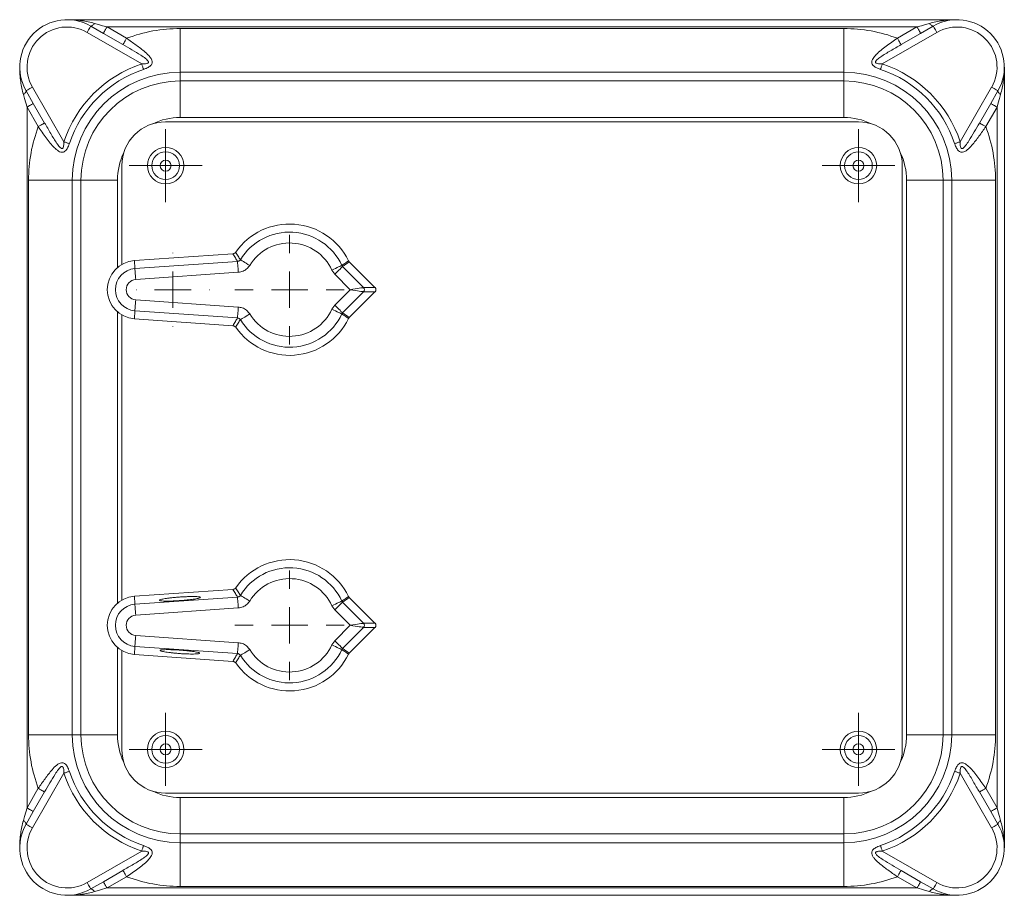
# Model space of a CAD drawing. Header units: millimetres. Extents: x -322 to 635, y -87 to 818.
# Tile 7 of 28: x -58 to 77, y -55 to 65. Entities that reach past the tile are written whole.
import ezdxf

# ---------------------------------------------------------------- set-up
doc = ezdxf.new("R2010")
doc.units = ezdxf.units.MM

# ---------------------------------------------------------------- blocks, each defined once
blk = doc.blocks.new('SW_CENTERMARKSYMBOL_18')
at = {"color": 0, "linetype": 'Continuous', "lineweight": 0}
for p, q in [((0, 2.5), (0, 5)), ((0, 0), (0, 2.5)), ((-2.5, 0), (-5, 0)), ((0, 0), (-2.5, 0)), ((0, 0), (0, -2.5)), ((0, 0), (2.5, 0)), ((2.5, 0), (5, 0)), ((0, -2.5), (0, -5))]:
    blk.add_line(p, q, dxfattribs=at)
blk = doc.blocks.new('SW_CENTERMARKSYMBOL_19')
at = {"color": 0, "linetype": 'Continuous', "lineweight": 0}
for p, q in [((0, 5), (0, 7.5)), ((0, 0), (0, 2.5)), ((-5, 0), (-7.5, 0)), ((0, 0), (-2.5, 0)), ((0, 0), (0, -2.5)), ((0, 0), (2.5, 0)), ((5, 0), (7.5, 0)), ((0, -5), (0, -7.5))]:
    blk.add_line(p, q, dxfattribs=at)
blk = doc.blocks.new('SW_CENTERMARKSYMBOL_20')
at = {"color": 0, "linetype": 'Continuous', "lineweight": 0}
for p, q in [((0, 5), (0, 7.5)), ((0, 0), (0, 2.5)), ((-5, 0), (-7.5, 0)), ((0, 0), (-2.5, 0)), ((0, 0), (0, -2.5)), ((0, 0), (2.5, 0)), ((5, 0), (7.5, 0)), ((0, -5), (0, -7.5))]:
    blk.add_line(p, q, dxfattribs=at)
blk = doc.blocks.new('SW_CENTERMARKSYMBOL_21')
at = {"color": 0, "linetype": 'Continuous', "lineweight": 0}
for p, q in [((0, 2.5), (0, 5)), ((0, 0), (0, 2.5)), ((-2.5, 0), (-5, 0)), ((0, 0), (-2.5, 0)), ((0, 0), (0, -2.5)), ((0, 0), (2.5, 0)), ((2.5, 0), (5, 0)), ((0, -2.5), (0, -5))]:
    blk.add_line(p, q, dxfattribs=at)
blk = doc.blocks.new('SW_CENTERMARKSYMBOL_22')
at = {"color": 0, "linetype": 'Continuous', "lineweight": 0}
for p, q in [((0, 2.5), (0, 5)), ((0, 0), (0, 2.5)), ((-2.5, 0), (-5, 0)), ((0, 0), (-2.5, 0)), ((0, 0), (0, -2.5)), ((0, 0), (2.5, 0)), ((2.5, 0), (5, 0)), ((0, -2.5), (0, -5))]:
    blk.add_line(p, q, dxfattribs=at)
blk = doc.blocks.new('SW_CENTERMARKSYMBOL_23')
at = {"color": 0, "linetype": 'Continuous', "lineweight": 0}
for p, q in [((0, 2.5), (0, 5)), ((0, 0), (0, 2.5)), ((-2.5, 0), (-5, 0)), ((0, 0), (-2.5, 0)), ((0, 0), (0, -2.5)), ((0, 0), (2.5, 0)), ((2.5, 0), (5, 0)), ((0, -2.5), (0, -5))]:
    blk.add_line(p, q, dxfattribs=at)
blk = doc.blocks.new('SW_CENTERMARKSYMBOL_25')
at = {"color": 0, "linetype": 'Continuous', "lineweight": 0}
for p, q in [((0, 5), (0, 5.05)), ((0, 0), (0, 2.5)), ((-5, 0), (-5.05, 0)), ((0, 0), (-2.5, 0)), ((0, 0), (0, -2.5)), ((0, 0), (2.5, 0)), ((5, 0), (5.05, 0)), ((0, -5), (0, -5.05))]:
    blk.add_line(p, q, dxfattribs=at)

msp = doc.modelspace()

# ---------------------------------------------------------------- linework, layer by layer
at = {"color": 7, "linetype": 'Continuous', "lineweight": 15}
for p, q in [((-51.46, 65.47), (70.54, 65.47)), ((-41.23, 59.41), (-48.71, 63.73)), ((-48.21, 64.6), (-46.49, 63.6)), ((-46.49, 63.6), (-43.81, 62.05)), ((-45.99, 64.47), (-43.31, 62.92)), ((65.06, 64.47), (-45.99, 64.47)), ((-35.96, 64.26), (-35.96, 58.26)), ((-35.96, 64.26), (55.04, 64.26)), ((55.04, 64.26), (55.04, 58.26)), ((67.79, 63.73), (60.3, 59.41)), ((62.38, 62.92), (65.06, 64.47)), ((62.88, 62.05), (65.56, 63.6)), ((65.56, 63.6), (67.29, 64.6)), ((-35.96, 57.07), (-35.96, 58.26)), ((55.04, 58.26), (-35.96, 58.26)), ((55.04, 57.07), (55.04, 58.26)), ((77.04, 58.97), (77.04, -48.03)), ((-35.96, 52.07), (-35.96, 57.07)), ((-35.96, 57.07), (55.04, 57.07)), ((55.04, 52.07), (55.04, 57.07)), ((-56.1, 54), (-57.09, 55.72)), ((-56.23, 56.22), (-51.91, 48.74)), ((70.98, 48.74), (75.3, 56.22)), ((76.17, 55.72), (75.17, 54)), ((-55.42, 50.81), (-56.96, 53.5)), ((-56.96, 53.5), (-56.96, -42.56)), ((-54.55, 51.31), (-56.1, 54)), ((75.17, 54), (73.62, 51.31)), ((76.04, 53.5), (74.49, 50.81)), ((76.04, -42.56), (76.04, 53.5)), ((-37.96, 51.47), (57.04, 51.47)), ((55.04, 52.07), (-35.96, 52.07)), ((-43.96, 31.93), (-43.96, 45.47)), ((63.04, 45.47), (63.04, -34.53)), ((-50.76, 43.47), (-56.76, 43.47)), ((-56.76, -32.53), (-56.76, 43.47)), ((-49.57, 43.47), (-50.76, 43.47)), ((-50.76, 43.47), (-50.76, -32.53)), ((-44.57, 43.47), (-49.57, 43.47)), ((-49.57, -32.53), (-49.57, 43.47)), ((63.64, -32.53), (63.64, 43.47)), ((68.64, 43.47), (63.64, 43.47)), ((68.64, 43.47), (68.64, -32.53)), ((68.64, 43.47), (69.83, 43.47)), ((69.83, -32.53), (69.83, 43.47)), ((75.83, 43.47), (69.83, 43.47)), ((75.83, 43.47), (75.83, -32.53)), ((-28.72, 33.4), (-42.24, 32.46)), ((-42.17, 31.36), (-42.24, 32.46)), ((-12.88, 32.42), (-12.78, 32.29)), ((-42.17, 31.36), (-28.1, 32.34)), ((-14.76, 30.58), (-15.15, 31.16)), ((-13.8, 31.78), (-13.7, 31.64)), ((-13.7, 31.64), (-10.81, 28.75)), ((-9.25, 28.75), (-12.78, 32.29)), ((-27.99, 30.85), (-42.06, 29.87)), ((-12.64, 28.47), (-14.76, 30.58)), ((-14.76, 26.35), (-12.64, 28.47)), ((-10.81, 28.75), (-9.25, 28.75)), ((-42.06, 27.07), (-27.99, 26.09)), ((-10.81, 28.19), (-13.7, 25.3)), ((-12.78, 24.65), (-9.25, 28.19)), ((-9.25, 28.19), (-10.81, 28.19)), ((-15.15, 25.78), (-14.76, 26.35)), ((-43.96, -14.07), (-43.96, 25)), ((-42.17, 25.58), (-42.24, 24.48)), ((-42.24, 24.48), (-28.72, 23.53)), ((-28.1, 24.6), (-42.17, 25.58)), ((-13.7, 25.3), (-13.8, 25.15)), ((-12.78, 24.65), (-12.88, 24.52)), ((-28.72, -12.6), (-42.24, -13.54)), ((-42.17, -14.64), (-42.24, -13.54)), ((-42.17, -14.64), (-28.1, -13.66)), ((-14.76, -15.42), (-15.15, -14.84)), ((-13.8, -14.22), (-13.7, -14.36)), ((-13.7, -14.36), (-10.81, -17.25)), ((-12.88, -13.58), (-12.78, -13.71)), ((-9.25, -17.25), (-12.78, -13.71)), ((-27.99, -15.15), (-42.06, -16.13)), ((-12.64, -17.53), (-14.76, -15.42)), ((-14.76, -19.65), (-12.64, -17.53)), ((-10.81, -17.25), (-9.25, -17.25)), ((-10.81, -17.81), (-13.7, -20.7)), ((-12.78, -21.35), (-9.25, -17.81)), ((-9.25, -17.81), (-10.81, -17.81)), ((-42.06, -18.93), (-27.99, -19.91)), ((-15.15, -20.22), (-14.76, -19.65)), ((-43.96, -34.53), (-43.96, -21)), ((-42.17, -20.42), (-42.24, -21.52)), ((-42.24, -21.52), (-28.72, -22.47)), ((-28.1, -21.4), (-42.17, -20.42)), ((-13.7, -20.7), (-13.8, -20.85)), ((-12.78, -21.35), (-12.88, -21.48)), ((-50.76, -32.53), (-56.76, -32.53)), ((-49.57, -32.53), (-50.76, -32.53)), ((-44.57, -32.53), (-49.57, -32.53)), ((68.64, -32.53), (63.64, -32.53)), ((68.64, -32.53), (69.83, -32.53)), ((75.83, -32.53), (69.83, -32.53)), ((-51.91, -37.8), (-56.23, -45.28)), ((75.3, -45.28), (70.98, -37.8)), ((-56.96, -42.56), (-55.42, -39.87)), ((-56.1, -43.06), (-54.55, -40.37)), ((73.62, -40.37), (75.17, -43.06)), ((74.49, -39.87), (76.04, -42.56)), ((57.04, -40.53), (-37.96, -40.53)), ((-35.96, -41.13), (55.04, -41.13)), ((-35.96, -46.13), (-35.96, -41.13)), ((55.04, -46.13), (55.04, -41.13)), ((-57.09, -44.78), (-56.1, -43.06)), ((75.17, -43.06), (76.17, -44.78)), ((55.04, -46.13), (-35.96, -46.13)), ((-35.96, -46.13), (-35.96, -47.32)), ((55.04, -46.13), (55.04, -47.32)), ((-48.71, -52.79), (-41.23, -48.47)), ((-35.96, -47.32), (55.04, -47.32)), ((-35.96, -47.32), (-35.96, -53.32)), ((55.04, -47.32), (55.04, -53.32)), ((60.3, -48.47), (67.79, -52.79)), ((-43.81, -51.12), (-46.49, -52.67)), ((65.56, -52.67), (62.88, -51.12)), ((-43.31, -51.98), (-45.99, -53.53)), ((65.06, -53.53), (62.38, -51.98)), ((-46.49, -52.67), (-48.21, -53.66)), ((-45.99, -53.53), (65.06, -53.53)), ((55.04, -53.32), (-35.96, -53.32)), ((67.29, -53.66), (65.56, -52.67)), ((70.54, -54.53), (-51.46, -54.53))]:
    msp.add_line(p, q, dxfattribs=at)
at = {"color": 8, "linetype": 'Continuous', "lineweight": 15}
for p, q in [((-44.57, 43.47), (-44.57, 31.51)), ((-44.57, 25.43), (-44.57, -14.49)), ((-44.57, -20.57), (-44.57, -32.53))]:
    msp.add_line(p, q, dxfattribs=at)
at = {"color": 7, "linetype": 'Continuous', "lineweight": 15, "flags": 128}
for points in [[(-48.21, 64.6), (-48.18, 64.59), (-48.13, 64.59), (-48.07, 64.62), (-48.01, 64.66), (-47.94, 64.71), (-47.87, 64.79), (-47.79, 64.87), (-47.71, 64.97)], [(-47.71, 64.97), (-47.17, 64.81), (-46.59, 64.64), (-45.99, 64.47)], [(65.06, 64.47), (65.66, 64.64), (66.24, 64.81), (66.79, 64.97)], [(66.79, 64.97), (66.86, 64.87), (66.94, 64.79), (67.01, 64.71), (67.08, 64.66), (67.14, 64.62), (67.2, 64.59), (67.25, 64.59), (67.29, 64.6)], [(-48.71, 63.73), (-48.62, 63.9), (-48.52, 64.06), (-48.44, 64.21), (-48.36, 64.34), (-48.3, 64.45), (-48.25, 64.53), (-48.22, 64.58), (-48.21, 64.6)], [(-46.49, 63.6), (-46.48, 63.62), (-46.45, 63.67), (-46.41, 63.75), (-46.34, 63.86), (-46.27, 63.99), (-46.18, 64.14), (-46.09, 64.3), (-45.99, 64.47)], [(65.06, 64.47), (65.16, 64.3), (65.25, 64.14), (65.34, 63.99), (65.42, 63.86), (65.48, 63.75), (65.52, 63.67), (65.55, 63.62), (65.56, 63.6)], [(67.29, 64.6), (67.3, 64.58), (67.32, 64.53), (67.37, 64.45), (67.43, 64.34), (67.51, 64.21), (67.59, 64.06), (67.69, 63.9), (67.79, 63.73)], [(-43.81, 62.05), (-43.8, 62.07), (-43.77, 62.12), (-43.72, 62.2), (-43.66, 62.31), (-43.59, 62.44), (-43.5, 62.59), (-43.41, 62.75), (-43.31, 62.92)], [(62.38, 62.92), (62.48, 62.75), (62.57, 62.59), (62.66, 62.44), (62.73, 62.31), (62.8, 62.2), (62.84, 62.12), (62.87, 62.07), (62.88, 62.05)], [(-41.23, 59.41), (-41.2, 59.3), (-41.16, 59.19), (-41.13, 59.09), (-41.09, 58.99), (-41.06, 58.89), (-41.03, 58.8), (-41, 58.72), (-40.98, 58.65)], [(60.05, 58.65), (60.08, 58.72), (60.1, 58.8), (60.13, 58.89), (60.16, 58.99), (60.2, 59.09), (60.23, 59.19), (60.27, 59.3), (60.3, 59.41)], [(-57.09, 55.72), (-57.08, 55.68), (-57.09, 55.63), (-57.11, 55.58), (-57.15, 55.51), (-57.21, 55.45), (-57.28, 55.37), (-57.37, 55.3), (-57.46, 55.22)], [(-56.23, 56.22), (-56.4, 56.12), (-56.56, 56.03), (-56.71, 55.94), (-56.84, 55.87), (-56.95, 55.8), (-57.03, 55.76), (-57.08, 55.73), (-57.09, 55.72)], [(76.17, 55.72), (76.15, 55.73), (76.1, 55.76), (76.02, 55.8), (75.91, 55.87), (75.78, 55.94), (75.63, 56.03), (75.47, 56.12), (75.3, 56.22)], [(76.53, 55.22), (76.44, 55.3), (76.35, 55.37), (76.28, 55.45), (76.23, 55.51), (76.18, 55.58), (76.16, 55.63), (76.15, 55.68), (76.17, 55.72)], [(-56.96, 53.5), (-57.14, 54.09), (-57.3, 54.67), (-57.46, 55.22)], [(76.53, 55.22), (76.38, 54.67), (76.21, 54.09), (76.04, 53.5)], [(-56.1, 54), (-56.11, 53.99), (-56.16, 53.96), (-56.24, 53.91), (-56.35, 53.85), (-56.48, 53.77), (-56.63, 53.69), (-56.79, 53.59), (-56.96, 53.5)], [(76.04, 53.5), (75.87, 53.59), (75.7, 53.69), (75.55, 53.77), (75.42, 53.85), (75.32, 53.91), (75.24, 53.96), (75.19, 53.99), (75.17, 54)], [(-54.55, 51.31), (-54.57, 51.3), (-54.62, 51.27), (-54.7, 51.23), (-54.8, 51.17), (-54.93, 51.09), (-55.08, 51), (-55.25, 50.91), (-55.42, 50.81)], [(74.49, 50.81), (74.32, 50.91), (74.16, 51), (74.01, 51.09), (73.87, 51.17), (73.77, 51.23), (73.69, 51.27), (73.64, 51.3), (73.62, 51.31)], [(-51.91, 48.74), (-51.8, 48.7), (-51.69, 48.67), (-51.58, 48.63), (-51.48, 48.6), (-51.39, 48.57), (-51.3, 48.54), (-51.22, 48.51), (-51.15, 48.49)], [(70.22, 48.49), (70.29, 48.51), (70.37, 48.54), (70.46, 48.57), (70.56, 48.6), (70.66, 48.63), (70.76, 48.67), (70.87, 48.7), (70.98, 48.74)], [(-27.71, 32.58), (-27.66, 32.55), (-27.58, 32.5), (-27.45, 32.43), (-27.29, 32.33), (-27.11, 32.21), (-26.89, 32.08), (-26.67, 31.94), (-26.43, 31.8)], [(-42.17, 31.36), (-42.16, 31.31), (-42.16, 31.21), (-42.15, 31.06), (-42.13, 30.88), (-42.12, 30.66), (-42.1, 30.41), (-42.08, 30.14), (-42.06, 29.87)], [(-28.1, 32.34), (-28.09, 32.29), (-28.09, 32.19), (-28.08, 32.05), (-28.06, 31.86), (-28.05, 31.64), (-28.03, 31.39), (-28.01, 31.13), (-27.99, 30.85)], [(-13.8, 31.78), (-13.84, 31.76), (-13.93, 31.72), (-14.07, 31.66), (-14.24, 31.58), (-14.44, 31.49), (-14.66, 31.38), (-14.9, 31.27), (-15.15, 31.16)], [(-13.7, 31.64), (-13.73, 31.61), (-13.8, 31.54), (-13.91, 31.43), (-14.04, 31.3), (-14.2, 31.14), (-14.37, 30.97), (-14.56, 30.78), (-14.76, 30.58)], [(-12.64, 28.47), (-12.3, 28.52), (-11.97, 28.57), (-11.67, 28.62), (-11.4, 28.66), (-11.17, 28.7), (-10.99, 28.72), (-10.87, 28.74), (-10.81, 28.75)], [(-10.81, 28.19), (-10.87, 28.2), (-10.99, 28.22), (-11.17, 28.24), (-11.4, 28.28), (-11.67, 28.32), (-11.97, 28.37), (-12.3, 28.42), (-12.64, 28.47)], [(-42.17, 25.58), (-42.16, 25.63), (-42.16, 25.73), (-42.15, 25.87), (-42.13, 26.06), (-42.12, 26.28), (-42.1, 26.53), (-42.08, 26.8), (-42.06, 27.07)], [(-27.99, 26.09), (-28.01, 25.81), (-28.03, 25.55), (-28.05, 25.3), (-28.06, 25.08), (-28.08, 24.89), (-28.09, 24.75), (-28.09, 24.65), (-28.1, 24.6)], [(-15.15, 25.78), (-14.9, 25.66), (-14.66, 25.55), (-14.44, 25.45), (-14.24, 25.36), (-14.07, 25.28), (-13.93, 25.22), (-13.84, 25.17), (-13.8, 25.15)], [(-14.76, 26.35), (-14.56, 26.16), (-14.37, 25.97), (-14.2, 25.79), (-14.04, 25.64), (-13.91, 25.5), (-13.8, 25.4), (-13.73, 25.33), (-13.7, 25.3)], [(-26.43, 25.14), (-26.67, 24.99), (-26.89, 24.85), (-27.11, 24.72), (-27.29, 24.61), (-27.45, 24.51), (-27.58, 24.44), (-27.66, 24.39), (-27.71, 24.36)], [(-27.71, -13.42), (-27.66, -13.45), (-27.58, -13.5), (-27.45, -13.57), (-27.29, -13.67), (-27.11, -13.79), (-26.89, -13.92), (-26.67, -14.06), (-26.43, -14.2)], [(-42.17, -14.64), (-42.16, -14.69), (-42.16, -14.79), (-42.15, -14.94), (-42.13, -15.12), (-42.12, -15.34), (-42.1, -15.59), (-42.08, -15.86), (-42.06, -16.13)], [(-28.1, -13.66), (-28.09, -13.71), (-28.09, -13.81), (-28.08, -13.95), (-28.06, -14.14), (-28.05, -14.36), (-28.03, -14.61), (-28.01, -14.87), (-27.99, -15.15)], [(-13.8, -14.22), (-13.84, -14.24), (-13.93, -14.28), (-14.07, -14.34), (-14.24, -14.42), (-14.44, -14.51), (-14.66, -14.62), (-14.9, -14.73), (-15.15, -14.84)], [(-13.7, -14.36), (-13.73, -14.39), (-13.8, -14.46), (-13.91, -14.57), (-14.04, -14.7), (-14.2, -14.86), (-14.37, -15.03), (-14.56, -15.22), (-14.76, -15.42)], [(-12.64, -17.53), (-12.3, -17.48), (-11.97, -17.43), (-11.67, -17.38), (-11.4, -17.34), (-11.17, -17.3), (-10.99, -17.28), (-10.87, -17.26), (-10.81, -17.25)], [(-10.81, -17.81), (-10.87, -17.8), (-10.99, -17.78), (-11.17, -17.76), (-11.4, -17.72), (-11.67, -17.68), (-11.97, -17.63), (-12.3, -17.58), (-12.64, -17.53)], [(-42.17, -20.42), (-42.16, -20.37), (-42.16, -20.27), (-42.15, -20.13), (-42.13, -19.94), (-42.12, -19.72), (-42.1, -19.47), (-42.08, -19.2), (-42.06, -18.93)], [(-27.99, -19.91), (-28.01, -20.19), (-28.03, -20.45), (-28.05, -20.7), (-28.06, -20.92), (-28.08, -21.11), (-28.09, -21.25), (-28.09, -21.35), (-28.1, -21.4)], [(-15.15, -20.22), (-14.9, -20.34), (-14.66, -20.45), (-14.44, -20.55), (-14.24, -20.64), (-14.07, -20.72), (-13.93, -20.78), (-13.84, -20.83), (-13.8, -20.85)], [(-14.76, -19.65), (-14.56, -19.84), (-14.37, -20.03), (-14.2, -20.21), (-14.04, -20.36), (-13.91, -20.5), (-13.8, -20.6), (-13.73, -20.67), (-13.7, -20.7)], [(-26.43, -20.86), (-26.67, -21.01), (-26.89, -21.15), (-27.11, -21.28), (-27.29, -21.39), (-27.45, -21.49), (-27.58, -21.56), (-27.66, -21.61), (-27.71, -21.64)], [(-51.15, -37.55), (-51.22, -37.57), (-51.3, -37.6), (-51.39, -37.63), (-51.48, -37.66), (-51.58, -37.69), (-51.69, -37.73), (-51.8, -37.76), (-51.91, -37.8)], [(70.98, -37.8), (70.87, -37.76), (70.76, -37.73), (70.66, -37.69), (70.56, -37.66), (70.46, -37.63), (70.37, -37.6), (70.29, -37.57), (70.22, -37.55)], [(-55.42, -39.87), (-55.25, -39.97), (-55.08, -40.07), (-54.93, -40.15), (-54.8, -40.23), (-54.7, -40.29), (-54.62, -40.34), (-54.57, -40.37), (-54.55, -40.37)], [(73.62, -40.37), (73.64, -40.37), (73.69, -40.34), (73.77, -40.29), (73.87, -40.23), (74.01, -40.15), (74.16, -40.07), (74.32, -39.97), (74.49, -39.87)], [(-57.46, -44.28), (-57.3, -43.74), (-57.14, -43.16), (-56.96, -42.56)], [(-56.96, -42.56), (-56.79, -42.65), (-56.63, -42.75), (-56.48, -42.84), (-56.35, -42.91), (-56.24, -42.97), (-56.16, -43.02), (-56.11, -43.05), (-56.1, -43.06)], [(75.17, -43.06), (75.19, -43.05), (75.24, -43.02), (75.32, -42.97), (75.42, -42.91), (75.55, -42.84), (75.7, -42.75), (75.87, -42.65), (76.04, -42.56)], [(76.04, -42.56), (76.21, -43.16), (76.38, -43.74), (76.53, -44.28)], [(-57.46, -44.28), (-57.37, -44.36), (-57.28, -44.43), (-57.21, -44.51), (-57.15, -44.58), (-57.11, -44.64), (-57.09, -44.7), (-57.08, -44.74), (-57.09, -44.78)], [(76.17, -44.78), (76.15, -44.74), (76.16, -44.7), (76.18, -44.64), (76.23, -44.58), (76.28, -44.51), (76.35, -44.43), (76.44, -44.36), (76.53, -44.28)], [(-57.09, -44.78), (-57.08, -44.79), (-57.03, -44.82), (-56.95, -44.87), (-56.84, -44.93), (-56.71, -45), (-56.56, -45.09), (-56.4, -45.18), (-56.23, -45.28)], [(75.3, -45.28), (75.47, -45.18), (75.63, -45.09), (75.78, -45), (75.91, -44.93), (76.02, -44.87), (76.1, -44.82), (76.15, -44.79), (76.17, -44.78)], [(-40.98, -47.72), (-41, -47.79), (-41.03, -47.87), (-41.06, -47.95), (-41.09, -48.05), (-41.13, -48.15), (-41.16, -48.26), (-41.2, -48.36), (-41.23, -48.47)], [(60.3, -48.47), (60.27, -48.36), (60.23, -48.26), (60.2, -48.15), (60.16, -48.05), (60.13, -47.95), (60.1, -47.87), (60.08, -47.79), (60.05, -47.72)], [(-43.31, -51.98), (-43.41, -51.81), (-43.5, -51.65), (-43.59, -51.5), (-43.66, -51.37), (-43.72, -51.26), (-43.77, -51.18), (-43.8, -51.13), (-43.81, -51.12)], [(62.88, -51.12), (62.87, -51.13), (62.84, -51.18), (62.8, -51.26), (62.73, -51.37), (62.66, -51.5), (62.57, -51.65), (62.48, -51.81), (62.38, -51.98)], [(-48.21, -53.66), (-48.22, -53.64), (-48.25, -53.59), (-48.3, -53.51), (-48.36, -53.41), (-48.44, -53.28), (-48.52, -53.13), (-48.62, -52.96), (-48.71, -52.79)], [(-47.71, -54.03), (-47.79, -53.93), (-47.87, -53.85), (-47.94, -53.78), (-48.01, -53.72), (-48.07, -53.68), (-48.13, -53.66), (-48.18, -53.65), (-48.21, -53.66)], [(-45.99, -53.53), (-46.59, -53.7), (-47.17, -53.87), (-47.71, -54.03)], [(-45.99, -53.53), (-46.09, -53.36), (-46.18, -53.2), (-46.27, -53.05), (-46.34, -52.92), (-46.41, -52.81), (-46.45, -52.73), (-46.48, -52.68), (-46.49, -52.67)], [(65.56, -52.67), (65.55, -52.68), (65.52, -52.73), (65.48, -52.81), (65.42, -52.92), (65.34, -53.05), (65.25, -53.2), (65.16, -53.36), (65.06, -53.53)], [(66.79, -54.03), (66.24, -53.87), (65.66, -53.7), (65.06, -53.53)], [(67.29, -53.66), (67.25, -53.65), (67.2, -53.66), (67.14, -53.68), (67.08, -53.72), (67.01, -53.78), (66.94, -53.85), (66.86, -53.93), (66.79, -54.03)], [(67.79, -52.79), (67.69, -52.96), (67.59, -53.13), (67.51, -53.28), (67.43, -53.41), (67.37, -53.51), (67.32, -53.59), (67.3, -53.64), (67.29, -53.66)]]:
    msp.add_lwpolyline(points, dxfattribs=at)
at = {"color": 7, "linetype": 'Continuous', "lineweight": 15}
for centre, radius in [((-37.96, 45.47), 2.5), ((-37.96, 45.47), 1.9), ((57.04, 45.47), 2.5), ((57.04, 45.47), 1.9), ((-37.96, 45.47), 0.75), ((57.04, 45.47), 0.75), ((-37.96, -34.53), 2.5), ((57.04, -34.53), 2.5), ((-37.96, -34.53), 1.9), ((57.04, -34.53), 1.9), ((-37.96, -34.53), 0.75), ((57.04, -34.53), 0.75)]:
    msp.add_circle(centre, radius, dxfattribs=at)
for centre, radius, start, end in [((-51.46, 58.97), 6.5, 60, 210), ((70.54, 58.97), 6.5, 330, 120), ((-51.46, 58.97), 5.5, 60, 210), ((-35.96, 43.47), 20.79, 90, 110.684), ((55.04, 43.47), 20.79, 69.316, 90), ((70.54, 58.97), 5.5, 330, 120), ((-35.96, 43.47), 16.79, 108.2853, 161.7147), ((55.04, 43.47), 16.79, 18.2853, 71.7147), ((-35.96, 43.47), 15.99, 108.2853, 161.7147), ((-35.96, 43.47), 14.79, 90, 180), ((55.04, 43.47), 14.79, 360, 90), ((55.04, 43.47), 15.99, 18.2853, 71.7147), ((-35.96, 43.47), 13.6, 90, 180), ((55.04, 43.47), 13.6, 360, 90), ((-37.96, 45.47), 6, 90, 180), ((57.04, 45.47), 6, 360, 90), ((-35.96, 43.47), 20.79, 159.316, 180), ((55.04, 43.47), 20.79, 360, 20.684), ((-20.96, 28.47), 9, 26.051, 145.1114), ((-20.96, 28.47), 7.89, 24.8299, 148.6335), ((-20.96, 28.47), 6.4, 24.8299, 148.6335), ((-41.96, 28.47), 4, 94, 266), ((-41.96, 28.47), 2.89, 94, 266), ((-41.96, 28.47), 1.4, 94, 266), ((-11.1, 28.47), 0.402, 315.5079, 44.4921), ((-20.96, 28.47), 6.4, 211.3665, 335.1701), ((-20.96, 28.47), 9, 214.8886, 333.949), ((-20.96, 28.47), 7.89, 211.3665, 335.1701), ((-20.96, -17.53), 9, 26.051, 145.1114), ((-20.96, -17.53), 7.89, 24.8299, 148.6335), ((-20.96, -17.53), 6.4, 24.8299, 148.6335), ((-41.96, -17.53), 4, 94, 266), ((-41.96, -17.53), 2.89, 94, 266), ((-41.96, -17.53), 1.4, 94, 266), ((-11.1, -17.53), 0.402, 315.5079, 44.4921), ((-20.96, -17.53), 6.4, 211.3665, 335.1701), ((-20.96, -17.53), 9, 214.8886, 333.949), ((-20.96, -17.53), 7.89, 211.3665, 335.1701), ((-35.96, -32.53), 20.79, 180, 200.684), ((-35.96, -32.53), 14.79, 180, 270), ((-35.96, -32.53), 13.6, 180, 270), ((55.04, -32.53), 13.6, 270, 360), ((55.04, -32.53), 14.79, 270, 360), ((55.04, -32.53), 20.79, 339.316, 360), ((-37.96, -34.53), 6, 180, 270), ((57.04, -34.53), 6, 270, 360), ((-35.96, -32.53), 16.79, 198.2853, 251.7147), ((-35.96, -32.53), 15.99, 198.2853, 251.7147), ((55.04, -32.53), 15.99, 288.2853, 341.7147), ((55.04, -32.53), 16.79, 288.2853, 341.7147), ((-51.46, -48.03), 6.5, 150, 300), ((-51.46, -48.03), 5.5, 150, 300), ((70.54, -48.03), 6.5, 240, 30), ((70.54, -48.03), 5.5, 240, 30), ((-35.96, -32.53), 20.79, 249.316, 270), ((55.04, -32.53), 20.79, 270, 290.684)]:
    msp.add_arc(centre, radius, start, end, dxfattribs=at)
at = {"color": 8, "linetype": 'Continuous', "lineweight": 15}
for centre, start, end in [((-35.96, 43.47), 90, 115.9823), ((55.04, 43.47), 64.0177, 90), ((-35.96, 43.47), 154.0177, 180), ((55.04, 43.47), 360, 25.9823), ((-35.96, -32.53), 180, 205.9823), ((55.04, -32.53), 334.0177, 360), ((-35.96, -32.53), 244.0177, 270), ((55.04, -32.53), 270, 295.9823)]:
    msp.add_arc(centre, 8.6, start, end, dxfattribs=at)
at = {"color": 7, "linetype": 'Continuous', "lineweight": 15}
for centre in [(-9.53, 28.47), (-9.53, -17.53)]:
    msp.add_ellipse(centre, major_axis=(0.403, 0), ratio=0.992433, start_param=5.501585, end_param=7.064785, dxfattribs=at)
for points, knots in [([(-51.46, 65.47), (-51.46, 65.47), (-50.79, 65.47), (-49.53, 65.4), (-48.29, 65.1), (-47.71, 64.97)], [0, 0, 0, 0, 0.004471, 0.533548, 1, 1, 1, 1]), ([(66.79, 64.97), (67.36, 65.1), (68.6, 65.4), (69.86, 65.47), (70.53, 65.47), (70.54, 65.47)], [0, 0, 0, 0, 0.466452, 0.995527, 1, 1, 1, 1]), ([(-43.31, 62.92), (-42.87, 62.61), (-41.98, 62), (-40.89, 61.17), (-40.2, 60.51), (-39.89, 60.07), (-39.79, 59.78), (-39.8, 59.52), (-39.9, 59.28), (-40.16, 59.02), (-40.55, 58.81), (-40.86, 58.7), (-40.98, 58.65)], [0, 0, 0, 0, 0.22605, 0.451597, 0.595551, 0.66365, 0.722145, 0.767304, 0.810353, 0.863869, 0.944312, 1, 1, 1, 1]), ([(60.05, 58.65), (59.83, 58.74), (59.48, 58.87), (59.11, 59.13), (58.92, 59.36), (58.86, 59.6), (58.88, 59.87), (59.06, 60.25), (59.67, 60.94), (60.84, 61.84), (61.86, 62.56), (62.38, 62.92)], [0, 0, 0, 0, 0.0989003, 0.1563425, 0.2045718, 0.2480688, 0.2931008, 0.3587316, 0.4745748, 0.7350146, 1, 1, 1, 1]), ([(-41.23, 59.41), (-41.13, 59.41), (-40.89, 59.41), (-40.61, 59.44), (-40.43, 59.5), (-40.36, 59.55), (-40.32, 59.59), (-40.3, 59.65), (-40.31, 59.71), (-40.35, 59.81), (-40.48, 59.96), (-40.82, 60.25), (-41.92, 60.98), (-42.98, 61.59), (-43.81, 62.05)], [0, 0, 0, 0, 0.056791, 0.129415, 0.155691, 0.167107, 0.183405, 0.192239, 0.210379, 0.220404, 0.265568, 0.328523, 0.480443, 1, 1, 1, 1]), ([(62.88, 62.05), (62.39, 61.77), (61.45, 61.23), (60.33, 60.56), (59.68, 60.08), (59.45, 59.85), (59.39, 59.74), (59.38, 59.67), (59.38, 59.62), (59.41, 59.57), (59.46, 59.52), (59.58, 59.47), (59.86, 59.42), (60.13, 59.41), (60.3, 59.41)], [0, 0, 0, 0, 0.308014, 0.599948, 0.714963, 0.76897, 0.788273, 0.798888, 0.813559, 0.824102, 0.842955, 0.855311, 0.902208, 1, 1, 1, 1]), ([(-57.46, 55.22), (-57.6, 55.8), (-57.9, 57.03), (-57.96, 58.29), (-57.96, 58.96), (-57.96, 58.97)], [0, 0, 0, 0, 0.466452, 0.995528, 1, 1, 1, 1]), ([(77.04, 58.97), (77.04, 58.96), (77.04, 58.29), (76.97, 57.03), (76.67, 55.8), (76.53, 55.22)], [0, 0, 0, 0, 0.004472, 0.533548, 1, 1, 1, 1]), ([(-54.55, 51.31), (-54.27, 50.83), (-53.72, 49.88), (-53.06, 48.77), (-52.58, 48.11), (-52.35, 47.89), (-52.23, 47.82), (-52.17, 47.81), (-52.12, 47.81), (-52.06, 47.84), (-52.02, 47.9), (-51.97, 48.02), (-51.91, 48.29), (-51.91, 48.56), (-51.91, 48.74)], [0, 0, 0, 0, 0.308012, 0.599947, 0.714963, 0.768969, 0.788272, 0.798887, 0.813558, 0.824102, 0.842954, 0.85531, 0.902208, 1, 1, 1, 1]), ([(70.98, 48.74), (70.98, 48.63), (70.98, 48.4), (71.01, 48.11), (71.07, 47.93), (71.12, 47.86), (71.16, 47.83), (71.22, 47.81), (71.27, 47.81), (71.38, 47.86), (71.53, 47.98), (71.82, 48.33), (72.55, 49.42), (73.15, 50.49), (73.62, 51.31)], [0, 0, 0, 0, 0.056791, 0.129415, 0.15569, 0.167107, 0.183406, 0.192239, 0.21038, 0.220403, 0.265567, 0.328523, 0.480442, 1, 1, 1, 1]), ([(-51.15, 48.49), (-51.23, 48.26), (-51.36, 47.91), (-51.63, 47.54), (-51.86, 47.36), (-52.09, 47.29), (-52.36, 47.31), (-52.75, 47.5), (-53.44, 48.11), (-54.33, 49.27), (-55.05, 50.3), (-55.42, 50.81)], [0, 0, 0, 0, 0.0989, 0.156342, 0.204571, 0.248069, 0.2931, 0.358731, 0.474574, 0.735014, 1, 1, 1, 1]), ([(74.49, 50.81), (74.18, 50.37), (73.57, 49.49), (72.73, 48.39), (72.08, 47.7), (71.64, 47.4), (71.34, 47.29), (71.09, 47.3), (70.85, 47.41), (70.59, 47.67), (70.37, 48.06), (70.26, 48.36), (70.22, 48.49)], [0, 0, 0, 0, 0.22605, 0.451598, 0.595551, 0.66365, 0.722144, 0.767304, 0.810353, 0.863869, 0.944312, 1, 1, 1, 1]), ([(-28.72, 33.4), (-28.66, 33.41), (-28.55, 33.43), (-28.43, 33.52), (-28.37, 33.59), (-28.35, 33.62)], [0, 0, 0, 0, 0.377946, 0.7559, 1, 1, 1, 1]), ([(-28.1, 32.34), (-28.19, 32.5), (-28.4, 32.85), (-28.61, 33.21), (-28.72, 33.4)], [0, 0, 0, 0, 0.444901, 1, 1, 1, 1]), ([(-28.35, 33.62), (-28.23, 33.42), (-28.02, 33.08), (-27.8, 32.73), (-27.71, 32.58)], [0, 0, 0, 0, 0.555103, 1, 1, 1, 1]), ([(-28.1, 32.34), (-28.04, 32.35), (-27.93, 32.37), (-27.79, 32.46), (-27.73, 32.54), (-27.71, 32.58)], [0, 0, 0, 0, 0.354322, 0.706403, 1, 1, 1, 1]), ([(-13.8, 31.78), (-13.66, 31.88), (-13.35, 32.09), (-13.05, 32.3), (-12.88, 32.42)], [0, 0, 0, 0, 0.445691, 1, 1, 1, 1]), ([(-26.43, 31.8), (-26.54, 31.65), (-26.78, 31.32), (-27.33, 30.96), (-27.77, 30.89), (-27.99, 30.85)], [0, 0, 0, 0, 0.2926701, 0.6463461, 1, 1, 1, 1]), ([(-12.78, 32.29), (-12.95, 32.17), (-13.26, 31.95), (-13.56, 31.74), (-13.7, 31.64)], [0, 0, 0, 0, 0.554308, 1, 1, 1, 1]), ([(-27.99, 26.09), (-27.81, 26.06), (-27.4, 26), (-26.84, 25.67), (-26.56, 25.32), (-26.43, 25.14)], [0, 0, 0, 0, 0.292674, 0.646347, 1, 1, 1, 1]), ([(-28.72, 23.53), (-28.61, 23.73), (-28.4, 24.09), (-28.19, 24.44), (-28.1, 24.6)], [0, 0, 0, 0, 0.555099, 1, 1, 1, 1]), ([(-27.71, 24.36), (-27.8, 24.21), (-28.02, 23.86), (-28.23, 23.51), (-28.35, 23.32)], [0, 0, 0, 0, 0.444897, 1, 1, 1, 1]), ([(-27.71, 24.36), (-27.74, 24.4), (-27.81, 24.49), (-27.95, 24.58), (-28.05, 24.59), (-28.1, 24.6)], [0, 0, 0, 0, 0.354347, 0.706403, 1, 1, 1, 1]), ([(-12.88, 24.52), (-13.05, 24.63), (-13.35, 24.85), (-13.66, 25.06), (-13.8, 25.15)], [0, 0, 0, 0, 0.554309, 1, 1, 1, 1]), ([(-13.7, 25.3), (-13.56, 25.2), (-13.26, 24.99), (-12.95, 24.77), (-12.78, 24.65)], [0, 0, 0, 0, 0.445692, 1, 1, 1, 1]), ([(-28.35, 23.32), (-28.38, 23.36), (-28.46, 23.45), (-28.59, 23.52), (-28.68, 23.53), (-28.72, 23.53)], [0, 0, 0, 0, 0.377921, 0.755879, 1, 1, 1, 1]), ([(-28.72, -12.6), (-28.66, -12.59), (-28.55, -12.57), (-28.43, -12.48), (-28.37, -12.41), (-28.35, -12.38)], [0, 0, 0, 0, 0.377946, 0.7559, 1, 1, 1, 1]), ([(-28.1, -13.66), (-28.19, -13.5), (-28.4, -13.15), (-28.61, -12.79), (-28.72, -12.6)], [0, 0, 0, 0, 0.444901, 1, 1, 1, 1]), ([(-28.35, -12.38), (-28.23, -12.58), (-28.02, -12.92), (-27.8, -13.27), (-27.71, -13.42)], [0, 0, 0, 0, 0.555103, 1, 1, 1, 1]), ([(-28.1, -13.66), (-28.04, -13.65), (-27.93, -13.63), (-27.79, -13.54), (-27.73, -13.46), (-27.71, -13.42)], [0, 0, 0, 0, 0.354322, 0.706403, 1, 1, 1, 1]), ([(-37.75, -14.21), (-37.9, -14.21), (-38.16, -14.21), (-38.47, -14.19), (-38.7, -14.16), (-38.81, -14.12), (-38.82, -14.07), (-38.72, -14.02), (-38.51, -13.96), (-38.21, -13.9), (-37.83, -13.84), (-37.37, -13.78), (-36.86, -13.72), (-36.32, -13.67), (-35.77, -13.63), (-35.22, -13.61), (-34.7, -13.59), (-34.24, -13.58), (-33.84, -13.59), (-33.53, -13.61), (-33.31, -13.63), (-33.19, -13.67), (-33.19, -13.72), (-33.29, -13.78), (-33.49, -13.84), (-33.79, -13.9), (-34.18, -13.96), (-34.64, -14.02), (-35.14, -14.07), (-35.69, -14.12), (-36.24, -14.16), (-36.78, -14.19), (-37.3, -14.21), (-37.61, -14.21), (-37.75, -14.21)], [0, 0, 0, 0, 0.030977, 0.062322, 0.093668, 0.124748, 0.155812, 0.187322, 0.218805, 0.249999, 0.281139, 0.312675, 0.344131, 0.37525, 0.406276, 0.437676, 0.468995, 0.499999, 0.530949, 0.562322, 0.593668, 0.624748, 0.655812, 0.687322, 0.718805, 0.749999, 0.781139, 0.812675, 0.844131, 0.87525, 0.906276, 0.937676, 0.969023, 1, 1, 1, 1]), ([(-26.43, -14.2), (-26.54, -14.35), (-26.78, -14.68), (-27.33, -15.04), (-27.77, -15.11), (-27.99, -15.15)], [0, 0, 0, 0, 0.2926701, 0.6463461, 1, 1, 1, 1]), ([(-13.8, -14.22), (-13.66, -14.12), (-13.35, -13.91), (-13.05, -13.7), (-12.88, -13.58)], [0, 0, 0, 0, 0.445691, 1, 1, 1, 1]), ([(-12.78, -13.71), (-12.95, -13.83), (-13.26, -14.05), (-13.56, -14.26), (-13.7, -14.36)], [0, 0, 0, 0, 0.554308, 1, 1, 1, 1]), ([(-27.99, -19.91), (-27.81, -19.94), (-27.4, -20), (-26.84, -20.33), (-26.56, -20.68), (-26.43, -20.86)], [0, 0, 0, 0, 0.292674, 0.646347, 1, 1, 1, 1]), ([(-34.31, -21.47), (-34.45, -21.47), (-34.75, -21.46), (-35.24, -21.45), (-35.77, -21.42), (-36.3, -21.38), (-36.82, -21.33), (-37.31, -21.28), (-37.75, -21.22), (-38.12, -21.17), (-38.41, -21.11), (-38.6, -21.05), (-38.7, -21), (-38.69, -20.95), (-38.58, -20.91), (-38.37, -20.88), (-38.07, -20.87), (-37.69, -20.86), (-37.24, -20.87), (-36.75, -20.88), (-36.22, -20.91), (-35.69, -20.95), (-35.17, -21), (-34.68, -21.05), (-34.24, -21.11), (-33.87, -21.17), (-33.58, -21.22), (-33.39, -21.28), (-33.29, -21.33), (-33.3, -21.38), (-33.41, -21.42), (-33.62, -21.45), (-33.92, -21.46), (-34.18, -21.47), (-34.31, -21.47)], [0, 0, 0, 0, 0.030977, 0.062322, 0.093667, 0.124748, 0.155811, 0.187322, 0.218804, 0.249999, 0.281138, 0.312675, 0.34413, 0.37525, 0.406275, 0.437676, 0.468994, 0.499999, 0.530948, 0.562322, 0.593667, 0.624748, 0.655811, 0.687322, 0.718804, 0.749999, 0.781138, 0.812675, 0.84413, 0.87525, 0.906275, 0.937676, 0.969023, 1, 1, 1, 1]), ([(-28.72, -22.47), (-28.61, -22.27), (-28.4, -21.91), (-28.19, -21.56), (-28.1, -21.4)], [0, 0, 0, 0, 0.555099, 1, 1, 1, 1]), ([(-27.71, -21.64), (-27.74, -21.6), (-27.81, -21.51), (-27.95, -21.42), (-28.05, -21.41), (-28.1, -21.4)], [0, 0, 0, 0, 0.354347, 0.706403, 1, 1, 1, 1]), ([(-12.88, -21.48), (-13.05, -21.37), (-13.35, -21.15), (-13.66, -20.94), (-13.8, -20.85)], [0, 0, 0, 0, 0.554309, 1, 1, 1, 1]), ([(-13.7, -20.7), (-13.56, -20.8), (-13.26, -21.01), (-12.95, -21.23), (-12.78, -21.35)], [0, 0, 0, 0, 0.445692, 1, 1, 1, 1]), ([(-28.35, -22.68), (-28.38, -22.64), (-28.46, -22.55), (-28.59, -22.48), (-28.68, -22.47), (-28.72, -22.47)], [0, 0, 0, 0, 0.377921, 0.755879, 1, 1, 1, 1]), ([(-27.71, -21.64), (-27.8, -21.79), (-28.02, -22.14), (-28.23, -22.49), (-28.35, -22.68)], [0, 0, 0, 0, 0.444897, 1, 1, 1, 1]), ([(-55.42, -39.87), (-55.11, -39.43), (-54.49, -38.55), (-53.66, -37.45), (-53.01, -36.76), (-52.57, -36.46), (-52.27, -36.36), (-52.01, -36.36), (-51.78, -36.47), (-51.52, -36.73), (-51.3, -37.12), (-51.19, -37.42), (-51.15, -37.55)], [0, 0, 0, 0, 0.22605, 0.4515967, 0.5955511, 0.6636505, 0.7221451, 0.7673036, 0.8103539, 0.8638695, 0.9443121, 1, 1, 1, 1]), ([(70.22, -37.55), (70.3, -37.33), (70.44, -36.97), (70.7, -36.6), (70.93, -36.42), (71.17, -36.35), (71.44, -36.38), (71.82, -36.56), (72.51, -37.17), (73.41, -38.34), (74.13, -39.36), (74.49, -39.87)], [0, 0, 0, 0, 0.0989, 0.156343, 0.204572, 0.248068, 0.293101, 0.358731, 0.474574, 0.735014, 1, 1, 1, 1]), ([(-51.91, -37.8), (-51.91, -37.7), (-51.91, -37.46), (-51.94, -37.18), (-52, -37), (-52.05, -36.92), (-52.09, -36.89), (-52.15, -36.87), (-52.2, -36.88), (-52.31, -36.92), (-52.46, -37.05), (-52.75, -37.39), (-53.48, -38.48), (-54.08, -39.55), (-54.55, -40.37)], [0, 0, 0, 0, 0.056791, 0.129415, 0.155691, 0.167106, 0.183405, 0.192239, 0.210379, 0.220404, 0.265568, 0.328523, 0.480443, 1, 1, 1, 1]), ([(73.62, -40.37), (73.34, -39.89), (72.79, -38.94), (72.13, -37.83), (71.65, -37.17), (71.42, -36.95), (71.3, -36.89), (71.24, -36.87), (71.19, -36.88), (71.13, -36.91), (71.09, -36.96), (71.04, -37.08), (70.98, -37.36), (70.98, -37.62), (70.98, -37.8)], [0, 0, 0, 0, 0.308013, 0.599947, 0.714963, 0.76897, 0.788272, 0.798888, 0.813559, 0.824102, 0.842954, 0.85531, 0.902208, 1, 1, 1, 1]), ([(-57.96, -48.03), (-57.96, -48.03), (-57.96, -47.36), (-57.9, -46.1), (-57.6, -44.86), (-57.46, -44.28)], [0, 0, 0, 0, 0.004472, 0.533548, 1, 1, 1, 1]), ([(76.53, -44.28), (76.67, -44.86), (76.97, -46.1), (77.04, -47.36), (77.04, -48.03), (77.04, -48.03)], [0, 0, 0, 0, 0.466452, 0.995528, 1, 1, 1, 1]), ([(-43.81, -51.12), (-43.32, -50.84), (-42.37, -50.29), (-41.26, -49.63), (-40.6, -49.15), (-40.38, -48.92), (-40.32, -48.8), (-40.3, -48.74), (-40.31, -48.68), (-40.34, -48.63), (-40.39, -48.59), (-40.51, -48.53), (-40.79, -48.48), (-41.05, -48.48), (-41.23, -48.47)], [0, 0, 0, 0, 0.308012, 0.599947, 0.714963, 0.768969, 0.788272, 0.798887, 0.813558, 0.824101, 0.842953, 0.855309, 0.902208, 1, 1, 1, 1]), ([(-40.98, -47.72), (-40.76, -47.8), (-40.41, -47.93), (-40.04, -48.19), (-39.85, -48.43), (-39.78, -48.66), (-39.81, -48.93), (-39.99, -49.32), (-40.6, -50.01), (-41.77, -50.9), (-42.79, -51.62), (-43.31, -51.98)], [0, 0, 0, 0, 0.098899, 0.156342, 0.204571, 0.248068, 0.2931, 0.358731, 0.474575, 0.735015, 1, 1, 1, 1]), ([(62.38, -51.98), (61.94, -51.68), (61.05, -51.06), (59.96, -50.23), (59.27, -49.58), (58.97, -49.14), (58.86, -48.84), (58.87, -48.58), (58.97, -48.34), (59.23, -48.08), (59.62, -47.87), (59.93, -47.76), (60.05, -47.72)], [0, 0, 0, 0, 0.22605, 0.451596, 0.59555, 0.66365, 0.722145, 0.767303, 0.810353, 0.863869, 0.944311, 1, 1, 1, 1]), ([(60.3, -48.47), (60.2, -48.48), (59.97, -48.48), (59.68, -48.5), (59.5, -48.57), (59.43, -48.61), (59.39, -48.66), (59.37, -48.72), (59.38, -48.77), (59.42, -48.87), (59.55, -49.02), (59.89, -49.32), (60.99, -50.04), (62.05, -50.65), (62.88, -51.12)], [0, 0, 0, 0, 0.056791, 0.129414, 0.155689, 0.167106, 0.183405, 0.192239, 0.210379, 0.220404, 0.265568, 0.328523, 0.480443, 1, 1, 1, 1]), ([(-47.71, -54.03), (-48.29, -54.17), (-49.53, -54.46), (-50.79, -54.53), (-51.46, -54.53), (-51.46, -54.53)], [0, 0, 0, 0, 0.466452, 0.995529, 1, 1, 1, 1]), ([(70.54, -54.53), (70.53, -54.53), (69.86, -54.53), (68.6, -54.46), (67.36, -54.17), (66.79, -54.03)], [0, 0, 0, 0, 0.004473, 0.533548, 1, 1, 1, 1])]:
    msp.add_open_spline(points, degree=3, knots=knots, dxfattribs=at)

# ---------------------------------------------------------------- block references
at = {"color": 7, "linetype": 'Continuous', "lineweight": 0}
for name, p in [('SW_CENTERMARKSYMBOL_23', (-37.96, 45.47)), ('SW_CENTERMARKSYMBOL_18', (57.04, 45.47)), ('SW_CENTERMARKSYMBOL_19', (-20.96, 28.47)), ('SW_CENTERMARKSYMBOL_25', (-36.96, 28.47)), ('SW_CENTERMARKSYMBOL_20', (-20.96, -17.53)), ('SW_CENTERMARKSYMBOL_22', (-37.96, -34.53)), ('SW_CENTERMARKSYMBOL_21', (57.04, -34.53))]:
    msp.add_blockref(name, p, dxfattribs=at)

doc.saveas('drawing.dxf')
